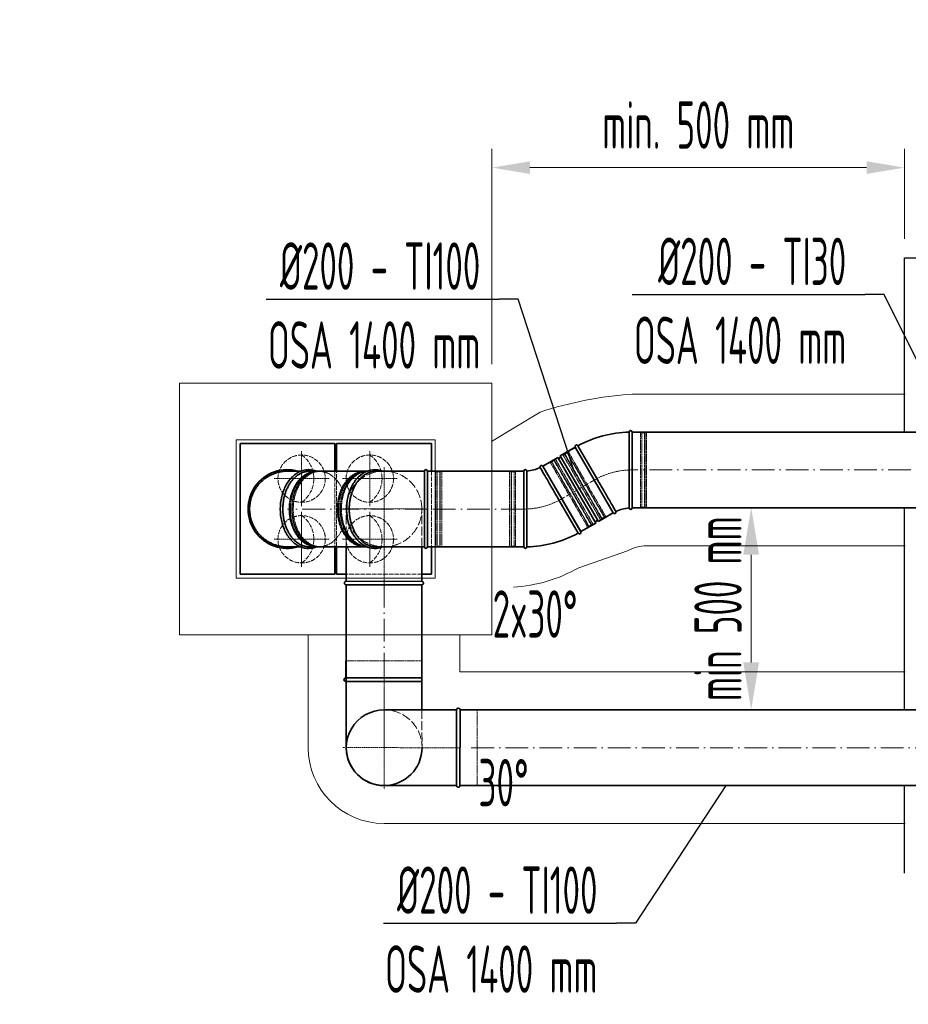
# Model space of a CAD drawing. Header units: millimetres. Extents: x -118717 to 8962, y 22910 to 145283.
# Tile 192 of 193: x 993 to 3339, y 113814 to 116414. Entities that reach past the tile are written whole.
import ezdxf

# ---------------------------------------------------------------- set-up
doc = ezdxf.new("R2010")
doc.units = ezdxf.units.MM
for name, pattern in [('ACAD_ISO02W100', [15, 12, -3]), ('ACAD_ISO10W100', [18, 12, -3, 0, -3]), ('phl_thick', [0])]:
    doc.linetypes.add(name, pattern=pattern)
for name, color, linetype, lineweight in [('UT_KOTY - DIMENZE', 7, 'Continuous', 5), ('VZT_01 SUP (PŘÍVOD) - OBRYS', 5, 'Continuous', 35), ('VZT_02 SUP (PŘÍVOD) - OSA', 5, 'ACAD_ISO10W100', 5), ('VZT_04 SUP (PŘÍVOD) - SKRYTÉ', 5, 'ACAD_ISO02W100', 5), ('VZT_05 ETA (ODVOD) - OBRYS', 6, 'Continuous', 35), ('VZT_06 ETA (ODVOD) - OSA', 6, 'ACAD_ISO10W100', 5), ('VZT_08 ETA (ODVOD) - SKRYTÉ', 6, 'ACAD_ISO02W100', 5), ('VZT_0B ETA (ODVOD)', 6, 'Continuous', 35), ('VZT_50 POPIS - OBECNE', 7, 'Continuous', 13), ('VZT_60_KOTY - DIMENZE', 7, 'Continuous', 5), ('VZT_IZOLACE - TEPELNÁ', 6, 'IZOLACE TEPELNA', 13)]:
    doc.layers.add(name, color=color, linetype=linetype, lineweight=lineweight)
doc.layers.add('VZT_03 SUP (PŘÍVOD) - NETISK', color=8, linetype='ACAD_ISO02W100', lineweight=5, plot=False)
doc.layers.add('VZT_07 ETA (ODVOD) - NETISK', color=8, linetype='ACAD_ISO02W100', lineweight=5, plot=False)
doc.styles.add('EVORA_125', font='isocp.shx', dxfattribs={"width": 0.6, "height": 125})
doc.styles.add('ISOCP 2.5', font='isocp.shx', dxfattribs={"width": 0.6, "height": 2.5})
doc.styles.get("Standard").update_dxf_attribs({"font": 'arial.ttf'})
doc.linetypes.add('IZOLACE TEPELNA', pattern='A,12.7,-1.5,["T",Standard,S=2.54,R=0,X=0,Y=-1.27],-3', length=17.2)

msp = doc.modelspace()

# ---------------------------------------------------------------- linework, layer by layer
for p, q in [((3328.9, 115324.9), (3328.9, 115784.7)), ((3328.9, 115784.7), (5685.6, 115784.7)), ((3328.9, 115324.9), (3328.9, 115424.9)), ((3328.9, 114591.6), (3328.9, 115124.9)), ((3329.1, 114160.1), (3328.9, 114391.6))]:
    msp.add_line(p, q)
at = {"color": 0, "linetype": 'Continuous', "lineweight": 0, "extrusion": (2.22045e-16, 1, -2.22045e-16)}
for p, q in [((1776.5, 115221.7, 20.5), (1776.8, 115221.7, 20.5)), ((1781.8, 115221.7, 20.5), (1782.1, 115221.7, 20.5)), ((1782.5, 115220.7, 20.5), (1785.3, 115220.7, 20.5)), ((1904.3, 115221.7, 20.5), (1904.6, 115221.7, 20.5)), ((1909.6, 115221.7, 20.5), (1910, 115221.7, 20.5)), ((1776.5, 115021.7, 20.5), (1776.8, 115021.7, 20.5)), ((1781.8, 115021.7, 20.5), (1782.1, 115021.7, 20.5)), ((1782.5, 115022.7, 20.5), (1785.3, 115022.7, 20.5)), ((1904.3, 115021.7, 20.5), (1904.6, 115021.7, 20.5)), ((1909.6, 115021.7, 20.5), (1910, 115021.7, 20.5))]:
    msp.add_line(p, q, dxfattribs=at)
at = {"color": 0, "linetype": 'Continuous', "lineweight": 0}
for points in [[(1699.9, 115221.7, 20.5), (1699.9, 115221.7, 20.5), (1700, 115221.7, 20.5), (1700, 115221.7, 20.5)], [(1933.8, 115021.7, 20.5), (1933.7, 115021.7, 20.5), (1933.7, 115021.7, 20.5), (1933.7, 115021.7, 20.5)]]:
    msp.add_open_spline(points, degree=3, dxfattribs=at)
at = {"layer": 'UT_KOTY - DIMENZE'}
msp.add_line((2924.1, 114716.6), (2924.1, 115000.9), dxfattribs=at)
for points in [[(2903.3, 115000.9), (2944.9, 115000.9), (2924.1, 115125.9)], [(2903.3, 114716.6), (2944.9, 114716.6), (2924.1, 114591.6)]]:
    msp.add_solid(points, dxfattribs=at)
at = {"layer": 'VZT_01 SUP (PŘÍVOD) - OBRYS'}
for p, q in [((1829.8, 115221.8), (1829.8, 115294.4)), ((1829.8, 115294.4), (2079.8, 115294.4)), ((2079.8, 115294.4), (2079.8, 115221.9)), ((1829.8, 114949.4), (1829.8, 115021.9)), ((1854.8, 114930.9), (1854.9, 115021.9)), ((2054.8, 114930.8), (2054.9, 115021.9)), ((2079.8, 115021.9), (2079.8, 114949.4)), ((1854.8, 114949.4), (1829.8, 114949.4)), ((2054.8, 114930.8), (1854.8, 114930.9)), ((2079.8, 114949.4), (2054.8, 114949.4)), ((2054.8, 114921.8), (1854.8, 114921.9)), ((1853.5, 114675.7), (2053.5, 114675.7)), ((1853.5, 114666.7), (2053.5, 114666.7)), ((1855, 114682.7), (1855, 114491.7)), ((2055, 114682.6), (2055, 114591.6))]:
    msp.add_line(p, q, dxfattribs=at)
for points in [[(1854.8, 114603.2), (1854.8, 114921.9)], [(2054.8, 114603.2), (2054.8, 114921.9)], [(2146.4, 114591.6), (1955.4, 114591.7)], [(2146.4, 114591.6), (2146.3, 114391.6)], [(2155.4, 114591.6), (2155.3, 114391.6)], [(2155.4, 114591.6), (3506.7, 114591.6)], [(2146.3, 114391.6), (1955.3, 114391.5)], [(2155.4, 114391.6), (3506.7, 114391.6)]]:
    msp.add_lwpolyline(points, dxfattribs=at)
for centre, radius, start, end in [((1854.8, 114926.4), 4.5, 89.9768, 269.9768), ((2054.8, 114926.3), 4.5, 269.9768, 89.9768), ((1853.5, 114671.2), 4.5, 89.9895, 269.9895), ((1955.3, 114491.5), 100, 89.9768, 269.9768), ((2150.9, 114591.6), 4.5, 359.9768, 179.9768), ((1955.1, 114491.7), 100, 179.9895, 359.9895), ((2150.8, 114391.6), 4.5, 179.9768, 359.9768)]:
    msp.add_arc(centre, radius, start, end, dxfattribs=at)
at = {"layer": 'VZT_02 SUP (PŘÍVOD) - OSA', "ltscale": 0.3}
for p, q in [((1917.3, 115274.4), (1917.3, 115201.9)), ((1954.9, 115121.9), (1955, 115231.9)), ((1844.8, 115201.9), (1917.3, 115201.9)), ((1917.3, 115201.9), (1917.3, 115129.4)), ((1989.8, 115201.9), (1917.3, 115201.9)), ((1954.9, 115121.9), (1844.9, 115121.9)), ((1917.3, 115114.4), (1917.3, 115041.9)), ((1917.3, 115041.9), (1917.3, 115114.4)), ((1954.8, 114921.9), (1954.9, 115121.9)), ((1954.9, 115121.9), (2064.9, 115121.8)), ((1844.8, 115041.9), (1917.3, 115041.9)), ((1844.8, 115041.9), (1917.3, 115041.9)), ((1917.3, 115041.9), (1917.3, 114969.4)), ((1989.8, 115041.9), (1917.3, 115041.9)), ((1917.3, 114969.4), (1917.3, 115041.9)), ((1989.8, 115041.9), (1917.3, 115041.9)), ((1955, 114691.7), (1954.9, 114491.7)), ((1954.9, 114491.7), (1954.9, 114381.7))]:
    msp.add_line(p, q, dxfattribs=at)
at = {"layer": 'VZT_02 SUP (PŘÍVOD) - OSA', "ltscale": 5}
for points in [[(1954.8, 114921.9), (1954.8, 114603.2)], [(3506.7, 114491.6), (2155.4, 114491.6)]]:
    msp.add_lwpolyline(points, dxfattribs=at)
at = {"layer": 'VZT_02 SUP (PŘÍVOD) - OSA', "ltscale": 0.3}
for points in [[(1955.3, 114491.7), (1955.4, 114601.7)], [(1955.3, 114491.7), (1845.3, 114491.7)], [(2155.3, 114491.6), (1955.3, 114491.7)], [(1955.3, 114491.7), (1955.3, 114381.7)]]:
    msp.add_lwpolyline(points, dxfattribs=at)
at = {"layer": 'VZT_03 SUP (PŘÍVOD) - NETISK', "ltscale": 0.4}
for p, q in [((1853.5, 114675.7), (1853.5, 114720.7)), ((1853.5, 114720.7), (2053.5, 114720.7)), ((2053.5, 114720.7), (2053.5, 114675.7))]:
    msp.add_line(p, q, dxfattribs=at)
msp.add_lwpolyline([(2155.4, 114591.6), (2200.4, 114591.6), (2200.3, 114391.6), (2155.3, 114391.6)], dxfattribs=at)
at = {"layer": 'VZT_04 SUP (PŘÍVOD) - SKRYTÉ'}
for p, q in [((1829.8, 115021.9), (1829.8, 115221.8)), ((2079.8, 115221.9), (2079.8, 115021.9)), ((2054.8, 114949.4), (1854.8, 114949.4))]:
    msp.add_line(p, q, dxfattribs=at)
at = {"layer": 'VZT_04 SUP (PŘÍVOD) - SKRYTÉ', "ltscale": 2}
for p, q in [((1854.9, 115021.9), (1854.9, 115121.9)), ((2054.9, 115021.9), (2054.9, 115121.8)), ((2055, 114591.6), (2055.1, 114491.6))]:
    msp.add_line(p, q, dxfattribs=at)
at = {"layer": 'VZT_04 SUP (PŘÍVOD) - SKRYTÉ'}
for centre in [(1917.3, 115201.9), (1917.3, 115041.9)]:
    msp.add_circle(centre, 62.5, dxfattribs=at)
for centre in [(1872.9, 115201.9), (1872.9, 115041.9)]:
    msp.add_arc(centre, 76.7, 305.4307, 54.5693, dxfattribs=at)
at = {"layer": 'VZT_04 SUP (PŘÍVOD) - SKRYTÉ', "ltscale": 2}
for centre, start, end in [((1954.7, 115121.9), 359.9768, 179.9768), ((1954.7, 115121.9), 179.9768, 359.9768), ((1955.3, 114491.5), 269.9768, 89.9768)]:
    msp.add_arc(centre, 100, start, end, dxfattribs=at)
at = {"layer": 'VZT_05 ETA (ODVOD) - OBRYS'}
for p, q in [((2601.8, 115224.9, 20.5), (2601.8, 115324.9, 20.5)), ((2609.8, 115124.9, 20.5), (2609.8, 115324.9, 20.5)), ((1574.8, 114949.4), (1574.8, 115294.4)), ((1574.8, 115294.4), (1824.8, 115294.4)), ((1824.8, 115294.4), (1824.8, 115221.8)), ((2459.6, 115284.7, 20.5), (2420.2, 115261.8, 20.5)), ((2559.9, 115111.6, 20.5), (2459.6, 115284.7, 20.5)), ((2459.8, 115284.8, 20.5), (2559.8, 115111.5, 20.5)), ((2516.7, 115202.1, 20.5), (2466.7, 115288.8, 20.5)), ((2413.3, 115257.8, 20.5), (2373.9, 115235, 20.5)), ((2513.6, 115084.8, 20.5), (2413.3, 115257.8, 20.5)), ((2520.6, 115088.8, 20.5), (2420.2, 115261.8, 20.5)), ((2324.1, 115221.7, 20.5), (2324.1, 115021.7, 20.5)), ((2474.3, 115062, 20.5), (2373.9, 115235, 20.5)), ((2474.1, 115061.9, 20.5), (2374.1, 115235.1, 20.5)), ((2417.1, 115144.6, 20.5), (2467.2, 115057.9, 20.5)), ((2332.1, 115121.8, 20.5), (2332.1, 115021.7, 20.5)), ((2559.9, 115111.6, 20.5), (2520.6, 115088.8, 20.5)), ((2513.6, 115084.8, 20.5), (2474.3, 115062, 20.5)), ((1824.8, 115021.9), (1824.8, 114949.4)), ((1824.8, 114949.4), (1574.8, 114949.4))]:
    msp.add_line(p, q, dxfattribs=at)
at = {"layer": 'VZT_05 ETA (ODVOD) - OBRYS', "extrusion": (2.22045e-16, 1, -2.22045e-16)}
for p, q in [((1700, 115221.7, 20.5), (1735, 115221.7, 20.5)), ((1933.8, 115221.7, 20.5), (2061.4, 115221.7, 20.5)), ((2061.4, 115221.7, 20.5), (2061.4, 115021.7, 20.5)), ((2069.4, 115221.7, 20.5), (2069.4, 115121.7, 20.5)), ((2069.4, 115121.7, 20.5), (2069.4, 115021.7, 20.5)), ((1735, 115021.7, 20.5), (1700, 115021.7, 20.5)), ((2061.4, 115021.7, 20.5), (1933.8, 115021.7, 20.5))]:
    msp.add_line(p, q, dxfattribs=at)
at = {"layer": 'VZT_05 ETA (ODVOD) - OBRYS'}
for points in [[(2609.8, 115324.9), (3796.5, 115324.9)], [(1758.4, 115221.7), (1910.2, 115221.7)], [(2069.4, 115221.7), (2324.1, 115221.7)], [(2609.8, 115124.9), (3796.5, 115124.9)], [(1758.4, 115021.7), (1910.2, 115021.7)], [(2069.4, 115021.7), (2324.1, 115021.7)]]:
    msp.add_lwpolyline(points, dxfattribs=at)
for centre, radius, start, end in [((2609.8, 115024.9, 20.5), 300, 91.5281, 118.4719), ((2605.8, 115324.9, 20.5), 4, 0, 180), ((2463.2, 115286.8, 20.5), 4, 30, 210), ((2416.8, 115259.8, 20.5), 4, 210.1117, 30.1117), ((2328.1, 115221.7, 20.5), 4, 4.5812, 180), ((2324.1, 115321.7, 20.5), 100, 274.5812, 295.4188), ((2370.7, 115233.1, 20.5), 4, 30, 205.4188), ((2563.2, 115113.5, 20.5), 4, 210, 25.4188), ((2609.8, 115024.9, 20.5), 100, 94.5812, 115.4188), ((2605.8, 115124.9, 20.5), 4, 184.5812, 0), ((2517.1, 115086.8, 20.5), 4, 30.1117, 210.1117), ((2324.1, 115321.7, 20.5), 300, 271.5281, 298.4719), ((2470.7, 115059.9, 20.5), 4, 210, 30), ((2328.1, 115021.7, 20.5), 4, 180, 0)]:
    msp.add_arc(centre, radius, start, end, dxfattribs=at)
at = {"layer": 'VZT_05 ETA (ODVOD) - OBRYS', "extrusion": (-4.93038e-32, -2.22045e-16, -1)}
for centre, radius, start, end in [((-1699.8, 115121.7, -20.5), 104, 254.0576, 105.9424), ((-2065.4, 115221.7, -20.5), 4, 0, 180), ((-2065.4, 115021.7, -20.5), 4, 180, 0)]:
    msp.add_arc(centre, radius, start, end, dxfattribs=at)
at = {"layer": 'VZT_05 ETA (ODVOD) - OBRYS'}
for points, knots in [([(1699.9, 115021.7, 20.5), (1698.4, 115021.7, 20.5), (1696.9, 115021.7, 20.5), (1693.7, 115021.9, 20.5), (1692, 115022, 20.5), (1688.8, 115022.3, 20.5), (1687.1, 115022.5, 20.5), (1683.8, 115023, 20.5), (1682.1, 115023.3, 20.5), (1678.8, 115023.9, 20.5), (1677.2, 115024.3, 20.5), (1673.9, 115025.1, 20.5), (1672.3, 115025.6, 20.5), (1669.2, 115026.5, 20.5), (1667.6, 115027.1, 20.5), (1664.6, 115028.1, 20.5), (1663.1, 115028.7, 20.5), (1660.3, 115029.9, 20.5), (1658.8, 115030.5, 20.5), (1655.9, 115031.9, 20.5), (1654.5, 115032.6, 20.5), (1651.6, 115034.2, 20.5), (1650.1, 115035, 20.5), (1647.2, 115036.7, 20.5), (1645.8, 115037.6, 20.5), (1643, 115039.5, 20.5), (1641.6, 115040.5, 20.5), (1638.9, 115042.4, 20.5), (1637.6, 115043.5, 20.5), (1635.1, 115045.6, 20.5), (1633.9, 115046.6, 20.5), (1631.5, 115048.8, 20.5), (1630.3, 115049.9, 20.5), (1628.2, 115052.1, 20.5), (1627.1, 115053.2, 20.5), (1624.9, 115055.6, 20.5), (1623.8, 115056.8, 20.5), (1621.7, 115059.4, 20.5), (1620.7, 115060.7, 20.5), (1618.7, 115063.4, 20.5), (1617.7, 115064.7, 20.5), (1615.9, 115067.5, 20.5), (1615, 115069, 20.5), (1613.3, 115071.8, 20.5), (1612.4, 115073.3, 20.5), (1610.9, 115076.2, 20.5), (1610.2, 115077.7, 20.5), (1608.8, 115080.6, 20.5), (1608.2, 115082, 20.5), (1607, 115084.9, 20.5), (1606.4, 115086.3, 20.5), (1605.3, 115089.3, 20.5), (1604.8, 115090.9, 20.5), (1603.8, 115094, 20.5), (1603.4, 115095.6, 20.5), (1602.6, 115098.9, 20.5), (1602.2, 115100.5, 20.5), (1601.5, 115103.8, 20.5), (1601.3, 115105.5, 20.5), (1600.8, 115108.8, 20.5), (1600.6, 115110.5, 20.5), (1600.3, 115113.7, 20.5), (1600.1, 115115.4, 20.5), (1600, 115118.6, 20.5), (1599.9, 115120.1, 20.5), (1599.9, 115121.7, 20.5), (1599.9, 115123.2, 20.5), (1600, 115124.8, 20.5), (1600.1, 115128, 20.5), (1600.3, 115129.6, 20.5), (1600.6, 115132.9, 20.5), (1600.8, 115134.6, 20.5), (1601.3, 115137.9, 20.5), (1601.5, 115139.5, 20.5), (1602.2, 115142.8, 20.5), (1602.6, 115144.5, 20.5), (1603.4, 115147.7, 20.5), (1603.8, 115149.3, 20.5), (1604.8, 115152.5, 20.5), (1605.3, 115154, 20.5), (1606.4, 115157.1, 20.5), (1607, 115158.5, 20.5), (1608.2, 115161.4, 20.5), (1608.8, 115162.8, 20.5), (1610.2, 115165.7, 20.5), (1610.9, 115167.2, 20.5), (1612.4, 115170.1, 20.5), (1613.3, 115171.5, 20.5), (1615, 115174.4, 20.5), (1615.9, 115175.8, 20.5), (1617.7, 115178.6, 20.5), (1618.7, 115180, 20.5), (1620.7, 115182.7, 20.5), (1621.7, 115184, 20.5), (1623.8, 115186.6, 20.5), (1624.9, 115187.8, 20.5), (1627.1, 115190.2, 20.5), (1628.2, 115191.3, 20.5), (1630.3, 115193.5, 20.5), (1631.5, 115194.6, 20.5), (1633.9, 115196.7, 20.5), (1635.1, 115197.8, 20.5), (1637.6, 115199.9, 20.5), (1638.9, 115200.9, 20.5), (1641.6, 115202.9, 20.5), (1643, 115203.9, 20.5), (1645.8, 115205.8, 20.5), (1647.2, 115206.7, 20.5), (1650.1, 115208.4, 20.5), (1651.6, 115209.2, 20.5), (1654.5, 115210.7, 20.5), (1655.9, 115211.5, 20.5), (1658.8, 115212.8, 20.5), (1660.3, 115213.5, 20.5), (1663.1, 115214.7, 20.5), (1664.6, 115215.2, 20.5), (1667.6, 115216.3, 20.5), (1669.2, 115216.8, 20.5), (1672.3, 115217.8, 20.5), (1673.9, 115218.2, 20.5), (1677.2, 115219.1, 20.5), (1678.8, 115219.4, 20.5), (1682.1, 115220.1, 20.5), (1683.8, 115220.4, 20.5), (1687.1, 115220.9, 20.5), (1688.8, 115221.1, 20.5), (1692, 115221.4, 20.5), (1693.7, 115221.5, 20.5), (1696.9, 115221.7, 20.5), (1698.4, 115221.7, 20.5), (1699.9, 115221.7, 20.5)], [-148.058014, -148.058014, -148.058014, -148.058014, -143.505913, -143.505913, -138.87378, -138.87378, -134.241647, -134.241647, -129.609514, -129.609514, -124.977381, -124.977381, -120.345248, -120.345248, -115.713115, -115.713115, -111.080982, -111.080982, -106.451331, -106.451331, -101.82168, -101.82168, -97.192029, -97.192029, -92.562378, -92.562378, -87.932727, -87.932727, -83.303076, -83.303076, -78.673425, -78.673425, -74.043774, -74.043774, -69.415617, -69.415617, -64.787461, -64.787461, -60.159305, -60.159305, -55.531148, -55.531148, -50.902992, -50.902992, -46.274836, -46.274836, -41.646679, -41.646679, -37.018523, -37.018523, -32.391208, -32.391208, -27.763892, -27.763892, -23.136577, -23.136577, -18.509262, -18.509262, -13.881946, -13.881946, -9.254631, -9.254631, -4.627315, -4.627315, 0, 0, 0, 4.627315, 4.627315, 9.254631, 9.254631, 13.881946, 13.881946, 18.509262, 18.509262, 23.136577, 23.136577, 27.763892, 27.763892, 32.391208, 32.391208, 37.018523, 37.018523, 41.646679, 41.646679, 46.274836, 46.274836, 50.902992, 50.902992, 55.531148, 55.531148, 60.159305, 60.159305, 64.787461, 64.787461, 69.415617, 69.415617, 74.043774, 74.043774, 78.673425, 78.673425, 83.303076, 83.303076, 87.932727, 87.932727, 92.562378, 92.562378, 97.192029, 97.192029, 101.82168, 101.82168, 106.451331, 106.451331, 111.080982, 111.080982, 115.713115, 115.713115, 120.345248, 120.345248, 124.977381, 124.977381, 129.609514, 129.609514, 134.241647, 134.241647, 138.87378, 138.87378, 143.505913, 143.505913, 148.058014, 148.058014, 148.058014, 148.058014]), ([(1776.2, 115021.7, 20.5), (1775.7, 115021.5, 20.5), (1775.3, 115021.4, 20.5), (1767.3, 115018.4, 20.5), (1759.2, 115017.2, 20.5), (1743.5, 115018.5, 20.5), (1735.7, 115020.8, 20.5), (1721.1, 115028.7, 20.5), (1714.2, 115034.4, 20.5), (1701.9, 115048.4, 20.5), (1696.6, 115056.8, 20.5), (1688.1, 115075.6, 20.5), (1684.9, 115086, 20.5), (1681.1, 115107.6, 20.5), (1680.5, 115118.8, 20.5), (1681.7, 115141, 20.5), (1683.7, 115152, 20.5), (1689.9, 115172.5, 20.5), (1694.2, 115182, 20.5), (1704.8, 115198.8, 20.5), (1711.1, 115206, 20.5), (1725, 115217.3, 20.5), (1732.6, 115221.3, 20.5), (1745.5, 115225, 20.5), (1750.5, 115225.7, 20.5), (1755.6, 115225.7, 20.5)], [2.868023, 2.868023, 2.868023, 2.868023, 2.885391, 2.885391, 3.197704, 3.197704, 3.506297, 3.506297, 3.821613, 3.821613, 4.143743, 4.143743, 4.468055, 4.468055, 4.79253, 4.79253, 5.116967, 5.116967, 5.441453, 5.441453, 5.765127, 5.765127, 6.084374, 6.084374, 6.283185, 6.283185, 6.283185, 6.283185]), ([(1758.4, 115021.7), (1757.3, 115021.7), (1756.2, 115021.7), (1753.9, 115021.9), (1752.8, 115022), (1750.5, 115022.3), (1749.3, 115022.5), (1747, 115023), (1745.8, 115023.3), (1743.4, 115023.9), (1742.3, 115024.3), (1740, 115025.1), (1738.9, 115025.6), (1736.6, 115026.5), (1735.5, 115027.1), (1733.4, 115028.1), (1732.3, 115028.7), (1730.3, 115029.9), (1729.3, 115030.5), (1727.3, 115031.9), (1726.2, 115032.6), (1724.2, 115034.2), (1723.1, 115035), (1721.1, 115036.7), (1720.1, 115037.6), (1718.1, 115039.5), (1717.1, 115040.5), (1715.2, 115042.4), (1714.3, 115043.5), (1712.5, 115045.6), (1711.6, 115046.6), (1710, 115048.8), (1709.2, 115049.9), (1707.6, 115052.1), (1706.8, 115053.2), (1705.3, 115055.6), (1704.6, 115056.8), (1703.1, 115059.4), (1702.4, 115060.7), (1700.9, 115063.4), (1700.3, 115064.7), (1698.9, 115067.5), (1698.3, 115069), (1697.1, 115071.8), (1696.5, 115073.3), (1695.4, 115076.2), (1694.9, 115077.7), (1693.9, 115080.6), (1693.5, 115082), (1692.6, 115084.9), (1692.2, 115086.3), (1691.5, 115089.3), (1691.1, 115090.9), (1690.4, 115094), (1690.1, 115095.6), (1689.5, 115098.9), (1689.3, 115100.5), (1688.8, 115103.8), (1688.6, 115105.5), (1688.3, 115108.8), (1688.1, 115110.5), (1687.9, 115113.7), (1687.8, 115115.4), (1687.7, 115118.6), (1687.7, 115120.1), (1687.7, 115121.7), (1687.7, 115123.2), (1687.7, 115124.8), (1687.8, 115128), (1687.9, 115129.6), (1688.1, 115132.9), (1688.3, 115134.6), (1688.6, 115137.9), (1688.8, 115139.5), (1689.3, 115142.8), (1689.5, 115144.5), (1690.1, 115147.7), (1690.4, 115149.3), (1691.1, 115152.5), (1691.5, 115154), (1692.2, 115157.1), (1692.6, 115158.5), (1693.5, 115161.4), (1693.9, 115162.8), (1694.9, 115165.7), (1695.4, 115167.2), (1696.5, 115170.1), (1697.1, 115171.5), (1698.3, 115174.4), (1698.9, 115175.8), (1700.3, 115178.6), (1700.9, 115180), (1702.4, 115182.7), (1703.1, 115184), (1704.6, 115186.6), (1705.3, 115187.8), (1706.8, 115190.2), (1707.6, 115191.3), (1709.2, 115193.5), (1710, 115194.6), (1711.6, 115196.7), (1712.5, 115197.8), (1714.3, 115199.9), (1715.2, 115200.9), (1717.1, 115202.9), (1718.1, 115203.9), (1720.1, 115205.8), (1721.1, 115206.7), (1723.1, 115208.4), (1724.2, 115209.2), (1726.2, 115210.7), (1727.3, 115211.5), (1729.3, 115212.8), (1730.3, 115213.5), (1732.3, 115214.7), (1733.4, 115215.2), (1735.5, 115216.3), (1736.6, 115216.8), (1738.9, 115217.8), (1740, 115218.2), (1742.3, 115219.1), (1743.4, 115219.4), (1745.8, 115220.1), (1747, 115220.4), (1749.3, 115220.9), (1750.5, 115221.1), (1752.8, 115221.4), (1753.9, 115221.5), (1756.2, 115221.7), (1757.3, 115221.7), (1758.4, 115221.7)], [-148.058014, -148.058014, -148.058014, -148.058014, -143.505913, -143.505913, -138.87378, -138.87378, -134.241647, -134.241647, -129.609514, -129.609514, -124.977381, -124.977381, -120.345248, -120.345248, -115.713115, -115.713115, -111.080982, -111.080982, -106.451331, -106.451331, -101.82168, -101.82168, -97.192029, -97.192029, -92.562378, -92.562378, -87.932727, -87.932727, -83.303076, -83.303076, -78.673425, -78.673425, -74.043774, -74.043774, -69.415617, -69.415617, -64.787461, -64.787461, -60.159305, -60.159305, -55.531148, -55.531148, -50.902992, -50.902992, -46.274836, -46.274836, -41.646679, -41.646679, -37.018523, -37.018523, -32.391208, -32.391208, -27.763892, -27.763892, -23.136577, -23.136577, -18.509262, -18.509262, -13.881946, -13.881946, -9.254631, -9.254631, -4.627315, -4.627315, 0, 0, 0, 4.627315, 4.627315, 9.254631, 9.254631, 13.881946, 13.881946, 18.509262, 18.509262, 23.136577, 23.136577, 27.763892, 27.763892, 32.391208, 32.391208, 37.018523, 37.018523, 41.646679, 41.646679, 46.274836, 46.274836, 50.902992, 50.902992, 55.531148, 55.531148, 60.159305, 60.159305, 64.787461, 64.787461, 69.415617, 69.415617, 74.043774, 74.043774, 78.673425, 78.673425, 83.303076, 83.303076, 87.932727, 87.932727, 92.562378, 92.562378, 97.192029, 97.192029, 101.82168, 101.82168, 106.451331, 106.451331, 111.080982, 111.080982, 115.713115, 115.713115, 120.345248, 120.345248, 124.977381, 124.977381, 129.609514, 129.609514, 134.241647, 134.241647, 138.87378, 138.87378, 143.505913, 143.505913, 148.058014, 148.058014, 148.058014, 148.058014]), ([(1930.8, 115225.7, 20.5), (1923, 115225.7, 20.5), (1915.1, 115224, 20.5), (1900.2, 115217.2, 20.5), (1893.1, 115212.2, 20.5), (1880.3, 115199.2, 20.5), (1874.6, 115191.2, 20.5), (1865.4, 115173.1, 20.5), (1861.8, 115163, 20.5), (1857.1, 115141.8, 20.5), (1856, 115130.6, 20.5), (1856.3, 115108.4, 20.5), (1857.7, 115097.3, 20.5), (1863.1, 115076.3, 20.5), (1867, 115066.4, 20.5), (1876.8, 115048.8, 20.5), (1882.8, 115041.1, 20.5), (1896.2, 115028.8, 20.5), (1903.7, 115024.1, 20.5), (1919.1, 115018.4, 20.5), (1927.2, 115017.2, 20.5), (1940.6, 115018.3, 20.5), (1946.1, 115019.6, 20.5), (1951.4, 115021.7, 20.5)], [0, 0, 0, 0, 0.308376, 0.308376, 0.622113, 0.622113, 0.943381, 0.943381, 1.267532, 1.267532, 1.59202, 1.59202, 1.916452, 1.916452, 2.240944, 2.240944, 2.564931, 2.564931, 2.885391, 2.885391, 3.197704, 3.197704, 3.415135, 3.415135, 3.415135, 3.415135]), ([(1933.7, 115021.7, 20.5), (1932.6, 115021.7, 20.5), (1931.5, 115021.7, 20.5), (1929.3, 115021.9, 20.5), (1928.1, 115022, 20.5), (1925.8, 115022.3, 20.5), (1924.6, 115022.5, 20.5), (1922.3, 115023, 20.5), (1921.1, 115023.3, 20.5), (1918.8, 115023.9, 20.5), (1917.6, 115024.3, 20.5), (1915.3, 115025.1, 20.5), (1914.2, 115025.6, 20.5), (1912, 115026.5, 20.5), (1910.9, 115027.1, 20.5), (1908.7, 115028.1, 20.5), (1907.7, 115028.7, 20.5), (1905.7, 115029.9, 20.5), (1904.6, 115030.5, 20.5), (1902.6, 115031.9, 20.5), (1901.6, 115032.6, 20.5), (1899.5, 115034.2, 20.5), (1898.5, 115035, 20.5), (1896.4, 115036.7, 20.5), (1895.4, 115037.6, 20.5), (1893.5, 115039.5, 20.5), (1892.5, 115040.5, 20.5), (1890.6, 115042.4, 20.5), (1889.6, 115043.5, 20.5), (1887.8, 115045.6, 20.5), (1887, 115046.6, 20.5), (1885.3, 115048.8, 20.5), (1884.5, 115049.9, 20.5), (1882.9, 115052.1, 20.5), (1882.2, 115053.2, 20.5), (1880.6, 115055.6, 20.5), (1879.9, 115056.8, 20.5), (1878.4, 115059.4, 20.5), (1877.7, 115060.7, 20.5), (1876.3, 115063.4, 20.5), (1875.6, 115064.7, 20.5), (1874.3, 115067.5, 20.5), (1873.6, 115069, 20.5), (1872.4, 115071.8, 20.5), (1871.8, 115073.3, 20.5), (1870.7, 115076.2, 20.5), (1870.2, 115077.7, 20.5), (1869.3, 115080.6, 20.5), (1868.8, 115082, 20.5), (1868, 115084.9, 20.5), (1867.6, 115086.3, 20.5), (1866.8, 115089.3, 20.5), (1866.4, 115090.9, 20.5), (1865.8, 115094, 20.5), (1865.4, 115095.6, 20.5), (1864.9, 115098.9, 20.5), (1864.6, 115100.5, 20.5), (1864.1, 115103.8, 20.5), (1863.9, 115105.5, 20.5), (1863.6, 115108.8, 20.5), (1863.4, 115110.5, 20.5), (1863.2, 115113.7, 20.5), (1863.1, 115115.4, 20.5), (1863, 115118.6, 20.5), (1863, 115120.1, 20.5), (1863, 115121.7, 20.5), (1863, 115123.2, 20.5), (1863, 115124.8, 20.5), (1863.1, 115128, 20.5), (1863.2, 115129.6, 20.5), (1863.4, 115132.9, 20.5), (1863.6, 115134.6, 20.5), (1863.9, 115137.9, 20.5), (1864.1, 115139.5, 20.5), (1864.6, 115142.8, 20.5), (1864.9, 115144.5, 20.5), (1865.4, 115147.7, 20.5), (1865.8, 115149.3, 20.5), (1866.4, 115152.5, 20.5), (1866.8, 115154, 20.5), (1867.6, 115157.1, 20.5), (1868, 115158.5, 20.5), (1868.8, 115161.4, 20.5), (1869.3, 115162.8, 20.5), (1870.2, 115165.7, 20.5), (1870.7, 115167.2, 20.5), (1871.8, 115170.1, 20.5), (1872.4, 115171.5, 20.5), (1873.6, 115174.4, 20.5), (1874.3, 115175.8, 20.5), (1875.6, 115178.6, 20.5), (1876.3, 115180, 20.5), (1877.7, 115182.7, 20.5), (1878.4, 115184, 20.5), (1879.9, 115186.6, 20.5), (1880.6, 115187.8, 20.5), (1882.2, 115190.2, 20.5), (1882.9, 115191.3, 20.5), (1884.5, 115193.5, 20.5), (1885.3, 115194.6, 20.5), (1887, 115196.7, 20.5), (1887.8, 115197.8, 20.5), (1889.6, 115199.9, 20.5), (1890.6, 115200.9, 20.5), (1892.5, 115202.9, 20.5), (1893.5, 115203.9, 20.5), (1895.4, 115205.8, 20.5), (1896.4, 115206.7, 20.5), (1898.5, 115208.4, 20.5), (1899.5, 115209.2, 20.5), (1901.6, 115210.7, 20.5), (1902.6, 115211.5, 20.5), (1904.6, 115212.8, 20.5), (1905.7, 115213.5, 20.5), (1907.7, 115214.7, 20.5), (1908.7, 115215.2, 20.5), (1910.9, 115216.3, 20.5), (1912, 115216.8, 20.5), (1914.2, 115217.8, 20.5), (1915.3, 115218.2, 20.5), (1917.6, 115219.1, 20.5), (1918.8, 115219.4, 20.5), (1921.1, 115220.1, 20.5), (1922.3, 115220.4, 20.5), (1924.6, 115220.9, 20.5), (1925.8, 115221.1, 20.5), (1928.1, 115221.4, 20.5), (1929.3, 115221.5, 20.5), (1931.5, 115221.7, 20.5), (1932.6, 115221.7, 20.5), (1933.7, 115221.7, 20.5)], [-148.058014, -148.058014, -148.058014, -148.058014, -143.505913, -143.505913, -138.87378, -138.87378, -134.241647, -134.241647, -129.609514, -129.609514, -124.977381, -124.977381, -120.345248, -120.345248, -115.713115, -115.713115, -111.080982, -111.080982, -106.451331, -106.451331, -101.82168, -101.82168, -97.192029, -97.192029, -92.562378, -92.562378, -87.932727, -87.932727, -83.303076, -83.303076, -78.673425, -78.673425, -74.043774, -74.043774, -69.415617, -69.415617, -64.787461, -64.787461, -60.159305, -60.159305, -55.531148, -55.531148, -50.902992, -50.902992, -46.274836, -46.274836, -41.646679, -41.646679, -37.018523, -37.018523, -32.391208, -32.391208, -27.763892, -27.763892, -23.136577, -23.136577, -18.509262, -18.509262, -13.881946, -13.881946, -9.254631, -9.254631, -4.627315, -4.627315, 0, 0, 0, 4.627315, 4.627315, 9.254631, 9.254631, 13.881946, 13.881946, 18.509262, 18.509262, 23.136577, 23.136577, 27.763892, 27.763892, 32.391208, 32.391208, 37.018523, 37.018523, 41.646679, 41.646679, 46.274836, 46.274836, 50.902992, 50.902992, 55.531148, 55.531148, 60.159305, 60.159305, 64.787461, 64.787461, 69.415617, 69.415617, 74.043774, 74.043774, 78.673425, 78.673425, 83.303076, 83.303076, 87.932727, 87.932727, 92.562378, 92.562378, 97.192029, 97.192029, 101.82168, 101.82168, 106.451331, 106.451331, 111.080982, 111.080982, 115.713115, 115.713115, 120.345248, 120.345248, 124.977381, 124.977381, 129.609514, 129.609514, 134.241647, 134.241647, 138.87378, 138.87378, 143.505913, 143.505913, 148.058014, 148.058014, 148.058014, 148.058014]), ([(1951.4, 115221.7, 20.5), (1949.6, 115222.4, 20.5), (1947.7, 115223, 20.5), (1940.9, 115225, 20.5), (1935.9, 115225.7, 20.5), (1930.8, 115225.7, 20.5)], [6.0096429, 6.0096429, 6.0096429, 6.0096429, 6.0843742, 6.0843742, 6.2831853, 6.2831853, 6.2831853, 6.2831853]), ([(2332.1, 115222, 20.5), (2332.1, 115222, 20.5), (2332.1, 115219.8, 20.5), (2332.1, 115210.8, 20.5), (2332.1, 115203.9, 20.5), (2332.1, 115186.1, 20.5), (2332.1, 115175.4, 20.5), (2332.1, 115151.7, 20.5), (2332.1, 115138.9, 20.5), (2332.1, 115124.5, 20.5), (2332.1, 115123.1, 20.5), (2332.1, 115121.8, 20.5)], [315.294186, 315.294186, 315.294186, 315.294186, 351.735982, 351.735982, 390.710875, 390.710875, 429.832624, 429.832624, 468.991563, 468.991563, 473.053633, 473.053633, 473.053633, 473.053633]), ([(2417.1, 115144.6, 20.5), (2410.8, 115155.5, 20.5), (2404.6, 115166.3, 20.5), (2392.6, 115187, 20.5), (2387.1, 115196.6, 20.5), (2377.7, 115212.9, 20.5), (2373.9, 115219.5, 20.5), (2368.7, 115228.6, 20.5), (2367.2, 115231.1, 20.5), (2367, 115231.4, 20.5), (2367, 115231.4, 20.5), (2367, 115231.4, 20.5)], [157.533456, 157.533456, 157.533456, 157.533456, 195.393508, 195.393508, 234.551342, 234.551342, 273.721472, 273.721472, 312.806301, 312.806301, 315.294186, 315.294186, 315.294186, 315.294186]), ([(2601.8, 115124.6, 20.5), (2601.8, 115124.6, 20.5), (2601.8, 115126.8, 20.5), (2601.8, 115135.8, 20.5), (2601.8, 115142.7, 20.5), (2601.8, 115160.5, 20.5), (2601.8, 115171.2, 20.5), (2601.8, 115194.9, 20.5), (2601.8, 115207.8, 20.5), (2601.8, 115222.2, 20.5), (2601.8, 115223.5, 20.5), (2601.8, 115224.9, 20.5)], [315.294186, 315.294186, 315.294186, 315.294186, 351.735982, 351.735982, 390.710875, 390.710875, 429.832624, 429.832624, 468.991563, 468.991563, 473.053633, 473.053633, 473.053633, 473.053633]), ([(2516.7, 115202.1, 20.5), (2523, 115191.2, 20.5), (2529.3, 115180.3, 20.5), (2541.2, 115159.6, 20.5), (2546.8, 115150, 20.5), (2556.2, 115133.7, 20.5), (2560, 115127.2, 20.5), (2565.2, 115118.1, 20.5), (2566.7, 115115.6, 20.5), (2566.8, 115115.3, 20.5), (2566.8, 115115.3, 20.5), (2566.8, 115115.3, 20.5)], [157.533456, 157.533456, 157.533456, 157.533456, 195.393508, 195.393508, 234.551342, 234.551342, 273.721472, 273.721472, 312.806301, 312.806301, 315.294186, 315.294186, 315.294186, 315.294186])]:
    msp.add_open_spline(points, degree=3, knots=knots, dxfattribs=at)
for points in [[(1933.7, 115221.7, 20.5), (1933.7, 115221.7, 20.5), (1933.7, 115221.7, 20.5), (1933.8, 115221.7, 20.5)], [(1700, 115021.7, 20.5), (1700, 115021.7, 20.5), (1699.9, 115021.7, 20.5), (1699.9, 115021.7, 20.5)]]:
    msp.add_open_spline(points, degree=3, dxfattribs=at)
at = {"layer": 'VZT_06 ETA (ODVOD) - OSA', "ltscale": 0.3}
for p, q in [((1737.3, 115274.4), (1737.3, 115201.9)), ((1664.8, 115201.9), (1737.3, 115201.9)), ((1737.3, 115129.4), (1737.3, 115201.9)), ((1737.3, 115201.9), (1737.3, 115129.4)), ((1809.8, 115201.9), (1737.3, 115201.9)), ((1737.3, 115114.4), (1737.3, 115041.9)), ((1737.3, 115041.9), (1737.3, 115114.4)), ((1664.8, 115041.9), (1737.3, 115041.9)), ((1664.8, 115041.9), (1737.3, 115041.9)), ((1737.3, 115041.9), (1737.3, 114969.4)), ((1809.8, 115041.9), (1737.3, 115041.9)), ((1737.3, 114969.4), (1737.3, 115041.9)), ((1809.8, 115041.9), (1737.3, 115041.9))]:
    msp.add_line(p, q, dxfattribs=at)
at = {"layer": 'VZT_06 ETA (ODVOD) - OSA', "ltscale": 0.3, "elevation": 20.5}
for points in [[(2609.8, 115224.9), (2609.8, 115224.9, 0.131652), (2509.8, 115198.2, 0.131652)], [(2324.1, 115121.7), (2324.1, 115121.7, 0.131652), (2424.1, 115148.5, 0.131652)]]:
    msp.add_lwpolyline(points, format="xyb", dxfattribs=at)
at = {"layer": 'VZT_06 ETA (ODVOD) - OSA', "ltscale": 5}
for points in [[(3796.5, 115224.9), (2609.8, 115224.9)], [(2069.4, 115121.7), (1699.8, 115121.7)], [(2324.1, 115121.7), (2069.4, 115121.7)]]:
    msp.add_lwpolyline(points, dxfattribs=at)
at = {"layer": 'VZT_06 ETA (ODVOD) - OSA', "elevation": 20.5}
msp.add_lwpolyline([(2509.8, 115198.2), (2424.1, 115148.5)], dxfattribs=at)
at = {"layer": 'VZT_07 ETA (ODVOD) - NETISK', "ltscale": 0.4}
for p, q in [((2609.8, 115323.9, 20.5), (2631.8, 115323.9, 20.5)), ((2631.8, 115125.9, 20.5), (2631.8, 115323.9, 20.5)), ((2631.8, 115322.9, 20.5), (2635.3, 115322.9, 20.5)), ((2635.3, 115124.9, 20.5), (2635.3, 115324.9, 20.5)), ((2635.3, 115324.9, 20.5), (2635.8, 115324.9, 20.5)), ((2635.8, 115124.9, 20.5), (2635.8, 115324.9, 20.5)), ((2635.8, 115322.9, 20.5), (2642.8, 115322.9, 20.5)), ((2642.8, 115124.9, 20.5), (2642.8, 115324.9, 20.5)), ((2642.8, 115324.9, 20.5), (2643.3, 115324.9, 20.5)), ((2643.3, 115124.9, 20.5), (2643.3, 115324.9, 20.5)), ((2643.3, 115322.9, 20.5), (2643.8, 115322.9, 20.5)), ((2643.8, 115125.9, 20.5), (2643.8, 115323.9, 20.5)), ((2643.8, 115323.9, 20.5), (2647.8, 115323.9, 20.5)), ((2647.8, 115125.9, 20.5), (2647.8, 115323.9, 20.5)), ((2427.3, 115264.9, 20.5), (2430.8, 115266.9, 20.5)), ((2526.3, 115093.4, 20.5), (2427.3, 115264.9, 20.5)), ((2430.7, 115268, 20.5), (2431.2, 115268.3, 20.5)), ((2530.7, 115094.8, 20.5), (2430.7, 115268, 20.5)), ((2529.8, 115095.4, 20.5), (2430.8, 115266.9, 20.5)), ((2531.2, 115095, 20.5), (2431.2, 115268.3, 20.5)), ((2431.3, 115266, 20.5), (2431.7, 115266.3, 20.5)), ((2432.2, 115266.5, 20.5), (2438.2, 115270, 20.5)), ((2437.2, 115271.8, 20.5), (2437.7, 115272, 20.5)), ((2537.2, 115098.5, 20.5), (2437.2, 115271.8, 20.5)), ((2537.7, 115098.8, 20.5), (2437.7, 115272, 20.5)), ((2438.7, 115270.3, 20.5), (2441.7, 115272, 20.5)), ((2441.2, 115272.9, 20.5), (2460.3, 115283.9, 20.5)), ((2540.2, 115101.4, 20.5), (2441.2, 115272.9, 20.5)), ((2393.7, 115245.2, 20.5), (2374.6, 115234.2, 20.5)), ((2393.7, 115245.2, 20.5), (2492.7, 115073.7, 20.5)), ((2397.2, 115246.1, 20.5), (2394.2, 115244.4, 20.5)), ((2396.6, 115248.1, 20.5), (2396.2, 115247.8, 20.5)), ((2396.2, 115247.8, 20.5), (2496.2, 115074.6, 20.5)), ((2396.6, 115248.1, 20.5), (2496.6, 115074.9, 20.5)), ((2403.7, 115249.9, 20.5), (2397.6, 115246.4, 20.5)), ((2403.1, 115251.8, 20.5), (2402.7, 115251.6, 20.5)), ((2402.7, 115251.6, 20.5), (2502.7, 115078.4, 20.5)), ((2403.1, 115251.8, 20.5), (2503.1, 115078.6, 20.5)), ((2407.5, 115253.2, 20.5), (2404.1, 115251.2, 20.5)), ((2404.1, 115251.2, 20.5), (2503.1, 115079.7, 20.5)), ((2404.6, 115250.4, 20.5), (2404.1, 115250.1, 20.5)), ((2407.5, 115253.2, 20.5), (2506.5, 115081.7, 20.5)), ((2286.1, 115220.7, 20.5), (2286.1, 115022.7, 20.5)), ((2290.1, 115220.7, 20.5), (2286.1, 115220.7, 20.5)), ((2290.1, 115220.7, 20.5), (2290.1, 115022.7, 20.5)), ((2290.6, 115219.7, 20.5), (2290.1, 115219.7, 20.5)), ((2290.6, 115221.7, 20.5), (2290.6, 115021.7, 20.5)), ((2291.1, 115221.7, 20.5), (2290.6, 115221.7, 20.5)), ((2291.1, 115221.7, 20.5), (2291.1, 115021.7, 20.5)), ((2298.1, 115219.7, 20.5), (2291.1, 115219.7, 20.5)), ((2298.1, 115221.7, 20.5), (2298.1, 115021.7, 20.5)), ((2298.6, 115221.7, 20.5), (2298.1, 115221.7, 20.5)), ((2298.6, 115221.7, 20.5), (2298.6, 115021.7, 20.5)), ((2302.1, 115219.7, 20.5), (2298.6, 115219.7, 20.5)), ((2302.1, 115220.7, 20.5), (2302.1, 115022.7, 20.5)), ((2324.1, 115220.7, 20.5), (2302.1, 115220.7, 20.5)), ((2540.2, 115101.4, 20.5), (2559.3, 115112.4, 20.5)), ((2609.8, 115125.9, 20.5), (2631.8, 115125.9, 20.5)), ((2631.8, 115126.9, 20.5), (2635.3, 115126.9, 20.5)), ((2635.3, 115124.9, 20.5), (2635.8, 115124.9, 20.5)), ((2635.8, 115126.9, 20.5), (2642.8, 115126.9, 20.5)), ((2642.8, 115124.9, 20.5), (2643.3, 115124.9, 20.5)), ((2643.3, 115126.9, 20.5), (2643.8, 115126.9, 20.5)), ((2643.8, 115125.9, 20.5), (2647.8, 115125.9, 20.5)), ((2506.5, 115081.7, 20.5), (2503.1, 115079.7, 20.5)), ((2526.3, 115093.4, 20.5), (2529.8, 115095.4, 20.5)), ((2529.3, 115096.3, 20.5), (2529.7, 115096.5, 20.5)), ((2530.2, 115096.8, 20.5), (2536.2, 115100.3, 20.5)), ((2530.7, 115094.8, 20.5), (2531.2, 115095, 20.5)), ((2536.7, 115100.5, 20.5), (2539.7, 115102.3, 20.5)), ((2537.2, 115098.5, 20.5), (2537.7, 115098.8, 20.5)), ((2492.7, 115073.7, 20.5), (2473.6, 115062.7, 20.5)), ((2495.2, 115076.4, 20.5), (2492.2, 115074.6, 20.5)), ((2501.7, 115080.1, 20.5), (2495.6, 115076.6, 20.5)), ((2496.6, 115074.9, 20.5), (2496.2, 115074.6, 20.5)), ((2502.6, 115080.6, 20.5), (2502.1, 115080.4, 20.5)), ((2503.1, 115078.6, 20.5), (2502.7, 115078.4, 20.5)), ((2290.1, 115022.7, 20.5), (2286.1, 115022.7, 20.5)), ((2290.6, 115023.7, 20.5), (2290.1, 115023.7, 20.5)), ((2291.1, 115021.7, 20.5), (2290.6, 115021.7, 20.5)), ((2298.1, 115023.7, 20.5), (2291.1, 115023.7, 20.5)), ((2298.6, 115021.7, 20.5), (2298.1, 115021.7, 20.5)), ((2302.1, 115023.7, 20.5), (2298.6, 115023.7, 20.5)), ((2324.1, 115022.7, 20.5), (2302.1, 115022.7, 20.5))]:
    msp.add_line(p, q, dxfattribs=at)
at = {"layer": 'VZT_07 ETA (ODVOD) - NETISK', "ltscale": 0.4, "extrusion": (2.22045e-16, 1, -2.22045e-16)}
for p, q in [((2069.4, 115220.7, 20.5), (2091.4, 115220.7, 20.5)), ((2091.4, 115220.7, 20.5), (2091.4, 115121.7, 20.5)), ((2091.4, 115219.7, 20.5), (2094.9, 115219.7, 20.5)), ((2094.9, 115221.7, 20.5), (2094.9, 115121.7, 20.5)), ((2094.9, 115221.7, 20.5), (2095.4, 115221.7, 20.5)), ((2095.4, 115221.7, 20.5), (2095.4, 115121.7, 20.5)), ((2095.4, 115219.7, 20.5), (2102.4, 115219.7, 20.5)), ((2102.4, 115221.7, 20.5), (2102.4, 115121.7, 20.5)), ((2102.4, 115221.7, 20.5), (2102.9, 115221.7, 20.5)), ((2102.9, 115221.7, 20.5), (2102.9, 115121.7, 20.5)), ((2102.9, 115219.7, 20.5), (2103.4, 115219.7, 20.5)), ((2103.4, 115220.7, 20.5), (2103.4, 115121.7, 20.5)), ((2103.4, 115220.7, 20.5), (2107.4, 115220.7, 20.5)), ((2107.4, 115220.7, 20.5), (2107.4, 115121.7, 20.5)), ((2091.4, 115121.7, 20.5), (2091.4, 115022.7, 20.5)), ((2094.9, 115121.7, 20.5), (2094.9, 115021.7, 20.5)), ((2095.4, 115121.7, 20.5), (2095.4, 115021.7, 20.5)), ((2102.4, 115121.7, 20.5), (2102.4, 115021.7, 20.5)), ((2102.9, 115121.7, 20.5), (2102.9, 115021.7, 20.5)), ((2103.4, 115121.7, 20.5), (2103.4, 115022.7, 20.5)), ((2107.4, 115121.7, 20.5), (2107.4, 115022.7, 20.5)), ((2069.4, 115022.7, 20.5), (2091.4, 115022.7, 20.5)), ((2091.4, 115023.7, 20.5), (2094.9, 115023.7, 20.5)), ((2094.9, 115021.7, 20.5), (2095.4, 115021.7, 20.5)), ((2095.4, 115023.7, 20.5), (2102.4, 115023.7, 20.5)), ((2102.4, 115021.7, 20.5), (2102.9, 115021.7, 20.5)), ((2102.9, 115023.7, 20.5), (2103.4, 115023.7, 20.5)), ((2103.4, 115022.7, 20.5), (2107.4, 115022.7, 20.5))]:
    msp.add_line(p, q, dxfattribs=at)
at = {"layer": 'VZT_07 ETA (ODVOD) - NETISK', "ltscale": 0.4, "extrusion": (-4.93038e-32, -2.22045e-16, -1)}
for centre, major_axis, start_param, end_param in [((1774, 115121.7, 20.5), (0, 99), -1.570796, -0.272854), ((1776.5, 115121.7, 20.5), (0, 100), -1.570796, 0), ((1776.8, 115121.7, 20.5), (0, 100), -1.570796, 0.035007), ((1776.8, 115121.7, 20.5), (0, 98), -1.570796, -0.255692), ((1781.8, 115121.7, 20.5), (0, 100), -1.570796, 0), ((1782.1, 115121.7, 20.5), (0, 100), -1.570796, 0.246087), ((1782.5, 115121.7, 20.5), (0, 99), -1.570796, 0), ((1785.3, 115121.7, 20.5), (0, 99), -1.570796, 0.974216), ((1901.1, 115121.7, 20.5), (0, 99), -1.570796, -0.201988), ((1904.3, 115121.7, 20.5), (0, 100), -1.570796, 0), ((1904.6, 115121.7, 20.5), (0, 100), -1.570796, 0.035007), ((1904.6, 115121.7, 20.5), (0, 98), -1.570796, -0.255692), ((1909.6, 115121.7, 20.5), (0, 100), -1.570796, 0), ((1910, 115121.7, 20.5), (0, 100), -1.570796, 0.003965), ((1910, 115121.7, 20.5), (0, 98), -1.570796, -0.272682), ((1912.4, 115121.7, 20.5), (0, 99), -1.570796, -0.073723), ((1774, 115121.7, 20.5), (0, 98), -1.570796, -0.593665), ((1774, 115121.7, 20.5), (0, -99), 0.272854, 1.570796), ((1774, 115121.7, 20.5), (0, 98), -2.547928, -1.570796), ((1776.5, 115121.7, 20.5), (0, -100), 0, 1.570796), ((1776.8, 115121.7, 20.5), (0, -100), -0.035007, 1.570796), ((1776.8, 115121.7, 20.5), (0, -98), 0.255692, 1.570796), ((1781.8, 115121.7, 20.5), (0, -100), 0, 1.570796), ((1782.1, 115121.7, 20.5), (0, -100), -0.246087, 1.570796), ((1782.5, 115121.7, 20.5), (0, -99), 0, 1.570796), ((1785.3, 115121.7, 20.5), (0, -99), -0.974216, 1.570796), ((1901.1, 115121.7, 20.5), (0, -99), 0.201988, 1.570796), ((1904.3, 115121.7, 20.5), (0, -100), 0, 1.570796), ((1904.6, 115121.7, 20.5), (0, -100), -0.035007, 1.570796), ((1904.6, 115121.7, 20.5), (0, -98), 0.255692, 1.570796), ((1909.6, 115121.7, 20.5), (0, -100), 0, 1.570796), ((1910, 115121.7, 20.5), (0, -100), -0.003965, 1.570796), ((1910, 115121.7, 20.5), (0, -98), 0.272682, 1.570796), ((1912.4, 115121.7, 20.5), (0, -99), 0.073723, 1.570796)]:
    msp.add_ellipse(centre, major_axis=major_axis, ratio=0.707107, start_param=start_param, end_param=end_param, dxfattribs=at)
at = {"layer": 'VZT_08 ETA (ODVOD) - SKRYTÉ'}
msp.add_line((1824.8, 115221.8), (1824.8, 115021.9), dxfattribs=at)
for centre in [(1737.3, 115201.9), (1737.3, 115041.9)]:
    msp.add_circle(centre, 62.5, dxfattribs=at)
for centre in [(1692.9, 115201.9), (1692.9, 115041.9)]:
    msp.add_arc(centre, 76.7, 305.4307, 54.5693, dxfattribs=at)
at = {"layer": 'VZT_0B ETA (ODVOD)'}
msp.add_open_spline([(1755.6, 115225.7, 20.5), (1762.6, 115225.7, 20.5), (1769.5, 115224.3, 20.5), (1776.2, 115221.7, 20.5)], degree=3, dxfattribs=at)
at = {"layer": 'VZT_50 POPIS - OBECNE', "linetype": 'phl_thick'}
for p, q in [((2239.8, 115504.4), (2239.8, 116073.1)), ((3328.9, 115834.7), (3328.9, 116073.1)), ((3228.9, 116023.1), (2339.8, 116023.1)), ((2239.8, 115454.4), (1414.8, 115454.4)), ((1414.8, 115454.4), (1414.8, 114789.4)), ((2239.8, 114789.4), (2239.8, 115454.4)), ((2089.8, 115304.4), (1564.8, 115304.4)), ((1564.8, 115304.4), (1564.8, 114939.4)), ((2089.8, 114939.4), (2089.8, 115304.4)), ((1564.8, 114939.4), (2089.8, 114939.4)), ((1414.8, 114789.4), (2239.8, 114789.4))]:
    msp.add_line(p, q, dxfattribs=at)
for points in [[(2339.8, 116039.8), (2339.8, 116006.4), (2239.8, 116023.1)], [(3228.9, 116039.8), (3228.9, 116006.4), (3328.9, 116023.1)]]:
    msp.add_solid(points, dxfattribs=at)
at = {"layer": 'VZT_60_KOTY - DIMENZE', "linetype": 'ByBlock', "lineweight": -2}
for p, q in [((3275.1, 115688.1), (3225.1, 115688.1)), ((2309.1, 115675.7), (2259.1, 115675.7)), ((2618.4, 114028), (2568.4, 114028))]:
    msp.add_line(p, q, dxfattribs=at)
for points in [[(2609.9, 115688.1), (3225.1, 115688.1)], [(3456.2, 115324.9), (3275.1, 115688.1)], [(1643.8, 115675.7), (2259.1, 115675.7)], [(2456.6, 115221.7), (2309.1, 115675.7)], [(2857.5, 114391.6), (2618.4, 114028)], [(1953.2, 114028), (2568.4, 114028)]]:
    msp.add_lwpolyline(points, dxfattribs=at)
at = {"layer": 'VZT_IZOLACE - TEPELNÁ', "ltscale": 0.5}
for p, q in [((3330.4, 115424.9), (2610, 115424.9)), ((2367, 115377.6, 20.5), (2238.3, 115299.6)), ((2597.3, 115011.1), (2468.9, 114966.7, -20.5)), ((3330.4, 115024.9), (2648, 115024.9)), ((1754.8, 114789.4), (1754.8, 114491.6)), ((2154.8, 114789.4), (2154.8, 114691.6)), ((3330.4, 114691.6), (2154.8, 114691.6)), ((3330.4, 114291.6), (1954.8, 114291.6))]:
    msp.add_line(p, q, dxfattribs=at)
for centre, radius, start, end in [((2677.8, 114429.3, 61.4), 998, 93.8974, 108.1452), ((2648, 114924.9, 0), 100, 90, 120.4867), ((2273.7, 115309.6, -20.5), 394.6, 273.2703, 299.6561), ((1954.8, 114491.6), 200, 180, 270)]:
    msp.add_arc(centre, radius, start, end, dxfattribs=at)

# ---------------------------------------------------------------- texts
at = {"layer": 'UT_KOTY - DIMENZE', "insert": (2836.6, 114858.7), "char_height": 125, "attachment_point": 5, "rotation": 90, "style": 'ISOCP 2.5'}
msp.add_mtext('min 500 mm', dxfattribs=at)
at = {"layer": 'VZT_50 POPIS - OBECNE', "linetype": 'phl_thick', "insert": (2784.4, 116135.6), "char_height": 125, "attachment_point": 5, "style": 'EVORA_125'}
msp.add_mtext('\\A1;min. 500 mm', dxfattribs=at)
at = {"layer": 'VZT_60_KOTY - DIMENZE', "style": 'EVORA_125', "width": 0.6}
for s, p in [('2x30°', (2241.6, 114782)), ('30°', (2204.4, 114336.8))]:
    msp.add_text(s, height=125, dxfattribs=at).set_placement(p)
at = {"layer": 'VZT_60_KOTY - DIMENZE', "linetype": 'phl_thick', "char_height": 125, "attachment_point": 3, "style": 'EVORA_125'}
for s, insert in [('%%C200 - TI30\\POSA 1400\\~mm', (3175.1, 115838.1)), ('%%C200 - TI100\\POSA 1400\\~mm', (2209.1, 115825.7)), ('%%C200 - TI100\\POSA 1400\\~mm', (2518.4, 114178))]:
    msp.add_mtext(s, dxfattribs=dict(at, insert=insert))

doc.saveas('drawing.dxf')
